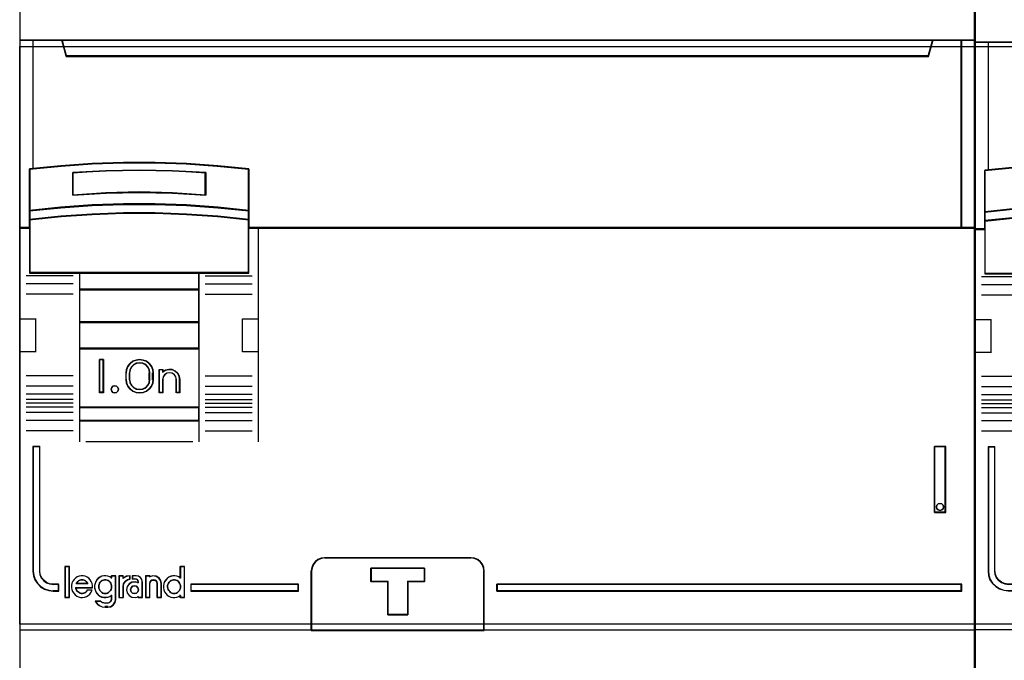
# Model space of a CAD drawing. Header units: millimetres. Extents: x 203 to 3426, y 719 to 2381.
# Tile 114 of 185: x 3350.82 to 3358.51, y 2259.36 to 2264.37. Entities that reach past the tile are written whole.
import ezdxf

# ---------------------------------------------------------------- set-up
doc = ezdxf.new("R2010")
doc.units = ezdxf.units.MM
doc.layers.add('45', color=7, linetype='Continuous')
doc.layers.add('E_Legrand_obudowy', color=7, linetype='Continuous')

# ---------------------------------------------------------------- blocks, each defined once
blk = doc.blocks.new('XL3 160 wnękowa 6x24M')
at = {"layer": 'E_Legrand_obudowy'}
blk.add_lwpolyline([(-215.641, -623.885), (215.545, -623.885), (215.545, -668.998), (-215.641, -668.998), (-215.641, -623.885)], dxfattribs=at)
blk = doc.blocks.new('P304 TX3')
at = {"layer": '45', "color": 139}
for points in [[(72.05327, 41.032708), (-0.0215, 41.032708), (-0.0215, -41.032709), (72.05327, -41.032709), (72.05327, 41.032708)], [(72.05327, 41.032708), (-0.0215, 41.032708), (-0.0215, -41.032709), (72.05327, -41.032709), (72.05327, 41.032708)], [(72.03177, 41.011153), (0, 41.011153), (0, -41.011153), (72.03177, -41.011153), (72.03177, 41.011153)], [(7.424626, -4.073093), (7.394228, -3.941804), (7.290875, -3.840354), (7.151046, -3.804548), (7.017295, -3.840354), (6.926102, -3.941804), (6.883545, -4.073093), (6.926102, -4.21035), (7.017295, -4.305833), (7.151046, -4.341639), (7.290875, -4.305833), (7.394228, -4.21035), (7.424626, -4.073093)], [(69.697241, -12.949472), (69.660884, -12.817744), (69.563934, -12.715954), (69.430626, -12.680029), (69.2852, -12.715954), (69.194309, -12.817744), (69.157952, -12.949472), (69.194309, -13.087188), (69.2852, -13.177003), (69.430626, -13.218916), (69.563934, -13.177003), (69.660884, -13.087188), (69.697241, -12.949472)], [(6.427338, -19.484384), (6.520719, -19.472892), (6.608263, -19.444161), (6.684135, -19.398192), (6.760007, -19.334985), (6.830042, -19.260285), (6.870896, -19.185585), (6.905914, -19.0879), (6.917587, -18.990215), (6.905914, -18.881039), (6.882569, -18.794846), (6.847551, -18.697162), (6.795024, -18.622462), (6.730825, -18.547762), (6.654953, -18.496046), (6.567409, -18.46157), (6.468192, -18.444331), (6.380648, -18.444331), (6.293103, -18.46157), (6.205559, -18.496046), (6.129687, -18.547762), (6.053815, -18.622462), (6.001288, -18.697162), (5.966271, -18.794846), (5.942925, -18.881039), (5.942925, -18.990215), (5.954598, -19.0879), (5.989616, -19.185585), (6.03047, -19.260285), (6.088833, -19.334985), (6.164705, -19.398192), (6.252249, -19.444161), (6.339793, -19.472892), (6.427338, -19.484384)], [(11.634815, -19.484384), (11.72236, -19.472892), (11.809904, -19.444161), (11.897448, -19.398192), (11.961648, -19.334985), (12.025847, -19.260285), (12.066701, -19.185585), (12.101719, -19.0879), (12.113391, -18.990215), (12.113391, -18.881039), (12.090046, -18.794846), (12.049192, -18.697162), (11.990829, -18.622462), (11.92663, -18.547762), (11.850758, -18.496046), (11.763214, -18.46157), (11.675669, -18.444331), (11.576452, -18.444331), (11.488908, -18.46157), (11.401363, -18.496046), (11.325492, -18.547762), (11.261292, -18.622462), (11.208766, -18.697162), (11.162075, -18.794846), (11.13873, -18.881039), (11.13873, -18.990215), (11.150403, -19.0879), (11.18542, -19.185585), (11.226275, -19.260285), (11.29631, -19.334985), (11.360509, -19.398192), (11.448054, -19.444161), (11.535598, -19.472892), (11.634815, -19.484384)], [(8.938576, -19.1922), (8.890457, -19.049089), (8.788204, -18.935793), (8.643848, -18.905978), (8.499492, -18.935793), (8.38521, -19.049089), (8.34912, -19.1922), (8.38521, -19.341274), (8.499492, -19.442644), (8.643848, -19.484384), (8.788204, -19.442644), (8.890457, -19.341274), (8.938576, -19.1922)]]:
    blk.add_lwpolyline(points, close=True, dxfattribs=at)
for points in [[(-0.0215, 22.261452), (72.05327, 22.261452)], [(3.153316, 22.261452), (3.520605, 21.034584)], [(68.878454, 22.261452), (68.511164, 21.034584)], [(71.012317, 8.08152), (71.012317, 22.261452)], [(3.475814, 21.077695), (68.555956, 21.077695)], [(17.28053, 12.514769), (14.918733, 12.772823), (12.556937, 12.952861), (10.189557, 13.042879), (7.816594, 13.042879), (5.449214, 12.952861), (3.087417, 12.772823), (0.725621, 12.514769)], [(0.725621, 12.55788), (0.725621, 4.699101)], [(14.028673, 12.239937), (11.517272, 12.404297), (8.994685, 12.459084), (6.488878, 12.404297), (3.977478, 12.239937)], [(3.977478, 10.583755), (3.977478, 12.283048)], [(13.985673, 10.583755), (13.985673, 12.283048)], [(17.23753, 4.699101), (17.23753, 12.55788)], [(14.028673, 10.583755), (11.517272, 10.747323), (8.994685, 10.815477), (6.488878, 10.747323), (3.977478, 10.583755)], [(17.28053, 9.380239), (14.918733, 9.650295), (12.556937, 9.830333), (10.189557, 9.908349), (7.816594, 9.908349), (5.449214, 9.830333), (3.087417, 9.650295), (0.725621, 9.380239)], [(17.28053, 8.708426), (14.918733, 8.966479), (12.556937, 9.146517), (10.189557, 9.236536), (7.816594, 9.236536), (5.449214, 9.146517), (3.087417, 8.966479), (0.725621, 8.708426)], [(0.768621, 8.126427), (-0.0215, 8.126427)], [(72.05327, 8.126427), (17.23753, 8.126427)], [(17.982859, 8.126427), (17.982859, -8.043798)], [(4.022269, 4.485342), (0.474789, 4.485342)], [(17.28053, 4.744008), (0.725621, 4.744008)], [(4.479142, 4.744008), (4.479142, -6.44869)], [(4.479142, 4.744008), (13.527009, 4.744008)], [(13.484009, 4.744008), (13.484009, -6.44869)], [(13.985673, 4.485342), (17.525987, 4.485342)], [(4.022269, 3.890769), (0.474789, 3.890769)], [(13.985673, 3.890769), (17.525987, 3.890769)], [(4.022269, 3.098604), (0.474789, 3.098604)], [(4.479142, 3.477622), (13.527009, 3.477622)], [(13.985673, 3.098604), (17.525987, 3.098604)], [(-0.0215, 1.255608), (1.225493, 1.255608)], [(1.180702, 1.255608), (1.180702, -1.257405)], [(4.479142, 1.009516), (13.527009, 1.009516)], [(16.786032, -1.257405), (16.786032, 1.255608)], [(16.786032, 1.255608), (18.027651, 1.255608)], [(-0.0215, -1.212498), (1.225493, -1.212498)], [(4.479142, -0.966406), (13.527009, -0.966406)], [(16.786032, -1.212498), (18.027651, -1.212498)], [(6.299465, -1.828626), (6.003842, -1.828626)], [(6.003842, -1.828626), (6.003842, -4.341639)], [(6.254674, -1.828626), (6.254674, -4.341639)], [(10.052986, -2.86329), (10.01882, -2.593128), (9.922015, -2.345958), (9.751184, -2.127529), (9.540492, -1.960833), (9.295634, -1.863115), (9.027999, -1.828626), (8.771752, -1.863115), (8.515505, -1.960833), (8.316202, -2.127529), (8.145371, -2.345958), (8.048566, -2.593128), (8.008706, -2.86329)], [(9.802154, -2.86329), (9.767754, -2.612688), (9.658822, -2.391225), (9.486823, -2.216386), (9.27469, -2.111482), (9.028158, -2.076514), (8.793093, -2.111482), (8.580961, -2.216386), (8.408962, -2.391225), (8.300029, -2.612688), (8.254163, -2.86329)], [(8.008706, -3.351882), (8.008706, -2.818383)], [(8.254163, -3.351882), (8.254163, -2.818383)], [(9.757363, -3.351882), (9.757363, -2.818383)], [(10.008195, -3.351882), (10.008195, -2.818383)], [(10.515234, -2.572291), (10.810857, -2.572291)], [(10.515234, -2.572291), (10.515234, -4.341639)], [(10.766066, -2.572291), (10.766066, -2.796828)], [(12.063225, -3.351882), (12.017104, -3.095897), (11.901801, -2.874819), (11.705786, -2.700284), (11.480945, -2.589745), (11.221513, -2.572291), (10.973611, -2.624652), (10.766066, -2.76428)], [(11.812393, -3.351882), (11.76589, -3.142079), (11.661257, -2.974237), (11.486869, -2.848355), (11.289229, -2.818383), (11.079964, -2.848355), (10.917202, -2.974237), (10.800943, -3.142079), (10.766066, -3.351882)], [(4.022269, -3.055494), (0.474789, -3.055494)], [(8.008706, -3.308771), (8.048566, -3.578464), (8.145371, -3.825205), (8.316202, -4.043255), (8.515505, -4.203923), (8.771752, -4.30721), (9.027999, -4.341639), (9.295634, -4.30721), (9.540492, -4.203923), (9.751184, -4.043255), (9.922015, -3.825205), (10.01882, -3.578464), (10.052986, -3.308771)], [(8.254163, -3.308771), (8.300029, -3.553546), (8.408962, -3.769181), (8.580961, -3.94402), (8.793093, -4.054751), (9.028158, -4.095547), (9.27469, -4.054751), (9.486823, -3.94402), (9.658822, -3.769181), (9.767754, -3.553546), (9.802154, -3.308771)], [(10.766066, -3.308771), (10.766066, -4.341639)], [(11.767602, -3.308771), (11.767602, -4.341639)], [(12.018434, -3.308771), (12.018434, -4.341639)], [(13.985673, -3.055494), (17.525987, -3.055494)], [(4.022269, -3.847659), (0.474789, -3.847659)], [(4.022269, -4.442231), (0.474789, -4.442231)], [(6.299465, -4.298528), (6.003842, -4.298528)], [(10.515234, -4.298528), (10.810857, -4.298528)], [(11.767602, -4.298528), (12.063225, -4.298528)], [(13.985673, -3.847659), (17.525987, -3.847659)], [(13.985673, -4.442231), (17.525987, -4.442231)], [(4.022269, -4.832027), (0.474789, -4.832027)], [(4.022269, -5.128415), (0.474789, -5.128415)], [(13.985673, -4.832027), (17.525987, -4.832027)], [(13.985673, -5.128415), (17.525987, -5.128415)], [(4.022269, -5.431989), (0.474789, -5.431989)], [(4.022269, -5.821784), (0.474789, -5.821784)], [(4.479142, -5.410433), (13.527009, -5.410433)], [(13.985673, -5.431989), (17.525987, -5.431989)], [(13.985673, -5.821784), (17.525987, -5.821784)], [(4.022269, -6.416357), (0.474789, -6.416357)], [(4.479142, -6.405579), (13.527009, -6.405579)], [(4.479142, -6.405579), (4.479142, -8.043798)], [(13.484009, -6.405579), (13.484009, -8.043798)], [(13.985673, -6.416357), (17.525987, -6.416357)], [(4.022269, -7.208522), (0.474789, -7.208522)], [(13.985673, -7.208522), (17.525987, -7.208522)], [(4.973639, -8.000687), (13.032511, -8.000687)], [(0.974661, -8.379704), (0.974661, -17.806647)], [(0.974661, -8.379704), (1.526491, -8.379704)], [(1.4817, -8.379704), (1.4817, -17.806647)], [(69.012828, -13.36262), (69.012828, -8.379704)], [(69.012828, -8.379704), (69.853115, -8.379704)], [(69.810115, -13.36262), (69.810115, -8.379704)], [(69.012828, -13.319509), (69.853115, -13.319509)], [(23.028165, -16.777372), (22.754957, -16.817623), (22.505001, -16.915375), (22.289922, -17.087879), (22.12716, -17.289134), (22.016715, -17.547891), (21.981837, -17.806647)], [(22.985165, -16.777372), (34.037896, -16.777372)], [(35.035849, -17.806647), (35.006772, -17.547891), (34.896279, -17.289134), (34.733449, -17.087879), (34.51828, -16.915375), (34.268219, -16.817623), (33.994896, -16.777372)], [(0.974661, -17.763536), (1.026273, -18.114496), (1.129496, -18.431492), (1.313004, -18.714524), (1.559594, -18.963592), (1.857795, -19.139072), (2.184669, -19.257946), (2.517278, -19.29757)], [(1.4817, -17.763536), (1.510789, -18.033049), (1.621328, -18.291094), (1.784228, -18.491795), (2.005307, -18.663824), (2.249656, -18.761308), (2.517278, -18.807182)], [(3.380856, -17.443796), (3.380856, -19.79155)], [(3.380856, -17.443796), (3.726646, -17.443796)], [(3.681855, -17.443796), (3.681855, -19.79155)], [(12.0686, -17.443796), (12.0686, -18.340146)], [(12.0686, -17.443796), (12.42514, -17.443796)], [(12.380348, -17.443796), (12.380348, -19.79155)], [(21.981837, -22.261453), (21.981837, -17.763536)], [(26.482479, -17.569537), (30.535207, -17.569537)], [(26.482479, -17.569537), (26.482479, -18.598812)], [(30.492207, -17.569537), (30.492207, -18.598812)], [(34.991057, -22.261453), (34.991057, -17.763536)], [(5.480678, -19.040584), (5.480678, -18.882485), (5.446309, -18.724387), (5.383299, -18.577582), (5.297377, -18.442069), (5.188542, -18.323495), (5.062522, -18.2388), (4.919318, -18.17669), (4.770386, -18.142811), (4.609997, -18.137165), (4.461065, -18.165397), (4.312132, -18.227507), (4.180385, -18.312202), (4.077278, -18.430776), (3.979899, -18.554996), (3.922617, -18.701802), (3.893976, -18.865546), (3.88252, -19.023645), (3.916889, -19.181743), (3.968443, -19.328548), (4.054365, -19.464061), (4.1632, -19.582635), (4.277763, -19.678623), (4.426696, -19.740733), (4.575628, -19.780258), (4.730288, -19.79155), (4.879221, -19.763319), (5.028153, -19.706855), (5.154173, -19.622159), (5.274464, -19.520525), (5.371843, -19.379366), (5.434853, -19.23256)], [(5.113388, -18.751497), (5.072289, -18.668306), (5.001833, -18.585116), (4.937249, -18.527522), (4.849179, -18.476328), (4.772852, -18.45073), (4.684783, -18.444331), (4.584971, -18.45073), (4.508644, -18.476328), (4.420574, -18.527522), (4.35599, -18.585116), (4.291405, -18.668306), (4.244435, -18.751497)], [(6.917587, -18.300961), (6.784908, -18.216239), (6.634923, -18.165406), (6.484938, -18.137165), (6.334953, -18.142813), (6.179199, -18.176702), (6.040751, -18.238832), (5.913841, -18.33485), (5.804237, -18.453461), (5.717707, -18.57772), (5.665789, -18.724571), (5.631177, -18.882719), (5.631177, -19.040867), (5.665789, -19.199015), (5.717707, -19.351514), (5.804237, -19.475773), (5.913841, -19.594384), (6.040751, -19.684754), (6.179199, -19.752532), (6.334953, -19.780773), (6.484938, -19.780773), (6.634923, -19.763828), (6.784908, -19.707347), (6.917587, -19.622625)], [(6.872795, -18.137165), (6.872795, -18.340146)], [(6.872795, -18.137165), (7.229335, -18.137165)], [(7.184544, -18.137165), (7.184544, -19.946032)], [(7.4515, -18.137165), (7.4515, -19.79155)], [(7.4515, -18.137165), (7.813415, -18.137165)], [(8.320454, -18.137165), (8.030324, -18.185433), (7.770415, -18.350924)], [(7.770415, -18.137165), (7.770415, -18.350924)], [(8.320454, -18.372479), (8.108901, -18.437762), (7.927569, -18.568328), (7.800637, -18.758242), (7.770415, -18.97783)], [(8.275663, -18.137165), (8.275663, -18.417387)], [(8.476328, -18.137165), (8.476328, -18.406609)], [(8.777326, -18.137165), (8.476328, -18.137165)], [(8.476328, -18.361702), (8.693119, -18.361702)], [(8.938576, -18.641923), (8.899241, -18.505071), (8.800903, -18.394286), (8.650119, -18.361702)], [(9.239574, -18.641923), (9.20292, -18.449634), (9.086851, -18.281382), (8.92802, -18.179228), (8.732535, -18.137165)], [(9.474281, -18.137165), (9.474281, -19.79155)], [(9.474281, -18.137165), (9.818279, -18.137165)], [(10.676483, -18.751497), (10.629667, -18.509309), (10.48922, -18.302562), (10.272697, -18.1667), (10.021062, -18.137165), (9.775279, -18.213957)], [(9.775279, -18.137165), (9.775279, -18.252128)], [(10.375484, -18.751497), (10.327468, -18.597914), (10.225433, -18.476328), (10.06938, -18.444331), (9.925331, -18.476328), (9.823296, -18.597914), (9.775279, -18.751497)], [(12.113391, -18.300961), (11.980712, -18.216239), (11.842265, -18.165406), (11.680742, -18.137165), (11.530757, -18.142813), (11.380773, -18.176702), (11.236556, -18.238832), (11.109646, -18.33485), (11.000041, -18.453461), (10.913512, -18.57772), (10.861594, -18.724571), (10.826982, -18.882719), (10.826982, -19.040867), (10.861594, -19.199015), (10.913512, -19.351514), (11.000041, -19.475773), (11.109646, -19.594384), (11.236556, -19.684754), (11.380773, -19.752532), (11.530757, -19.780773), (11.680742, -19.780773), (11.842265, -19.763828), (11.980712, -19.707347), (12.113391, -19.622625)], [(26.482479, -18.553905), (27.779638, -18.553905)], [(27.734847, -18.553905), (27.734847, -21.079492)], [(29.243422, -18.553905), (30.535207, -18.553905)], [(29.243422, -18.553905), (29.243422, -21.079492)], [(2.474278, -18.764071), (2.923984, -18.764071)], [(2.474278, -19.252663), (2.923984, -19.252663)], [(2.879192, -18.764071), (2.879192, -19.29757)], [(4.194268, -19.017348), (5.480678, -19.017348)], [(4.194268, -19.017348), (4.217689, -19.12046), (4.258674, -19.211441), (4.317225, -19.290292), (4.381631, -19.357011), (4.457747, -19.417665), (4.533863, -19.460123), (4.62169, -19.484384), (4.721226, -19.484384), (4.809053, -19.460123), (4.896879, -19.429796), (4.972995, -19.381273), (5.037401, -19.314553), (5.090097, -19.223572)], [(4.244435, -18.708386), (5.113388, -18.708386)], [(5.047097, -19.204163), (5.435887, -19.204163)], [(7.4515, -19.79155), (7.813415, -19.79155), (7.813415, -18.934719)], [(8.938576, -18.661622), (8.692793, -18.598812), (8.441158, -18.627362), (8.236339, -18.758691), (8.084188, -18.947119), (8.037372, -19.192647), (8.084188, -19.432466), (8.236339, -19.632314), (8.441158, -19.763643), (8.692793, -19.780773), (8.938576, -19.717963)], [(8.893784, -18.598812), (8.893784, -18.702997)], [(9.194782, -18.598812), (9.194782, -19.79155)], [(9.775279, -18.708386), (9.775279, -19.79155)], [(10.330693, -18.708386), (10.330693, -19.79155)], [(10.631691, -18.708386), (10.631691, -19.79155)], [(12.882012, -18.764071), (21.028676, -18.764071)], [(12.882012, -18.764071), (12.882012, -19.29757)], [(12.882012, -19.252663), (21.028676, -19.252663)], [(20.985676, -19.29757), (20.985676, -18.764071)], [(35.994385, -19.29757), (35.994385, -18.764071)], [(35.994385, -18.764071), (71.057108, -18.764071)], [(35.994385, -19.252663), (71.057108, -19.252663)], [(71.012317, -19.29757), (71.012317, -18.764071)], [(3.380856, -19.748439), (3.726646, -19.748439)], [(5.675969, -20.039439), (5.817769, -20.227197), (5.99502, -20.384672), (6.21363, -20.487637), (6.449964, -20.511864)], [(5.675969, -20.039439), (6.104175, -20.039439)], [(6.059383, -20.039439), (6.235775, -20.156797), (6.449964, -20.215475)], [(6.600463, -20.511864), (6.834044, -20.470479), (7.037679, -20.334502), (7.169442, -20.133491), (7.229335, -19.902921)], [(6.600463, -20.215475), (6.755789, -20.164446), (6.865811, -20.062387), (6.917587, -19.902921)], [(6.872795, -19.583181), (6.872795, -19.946032)], [(8.893784, -19.676588), (8.893784, -19.79155)], [(8.893784, -19.748439), (9.239574, -19.748439)], [(9.474281, -19.748439), (9.818279, -19.748439)], [(10.330693, -19.748439), (10.676483, -19.748439)], [(12.0686, -19.583181), (12.0686, -19.79155)], [(12.0686, -19.748439), (12.42514, -19.748439)], [(6.405173, -20.172364), (6.645255, -20.172364)], [(6.645255, -20.468753), (6.405173, -20.468753)], [(27.734847, -21.034585), (29.288213, -21.034585)], [(-0.0215, -22.218342), (72.05327, -22.218342)]]:
    blk.add_lwpolyline(points, dxfattribs=at)
at = {"layer": '45', "color": 7}
for points in [[(68.555008, 21.075193), (3.478097, 21.075193), (3.154886, 22.261452), (-0.0215, 22.261452), (-0.0215, 8.08152), (0.725229, 8.08152), (0.725229, 8.710513), (0.725229, 9.383646), (0.725229, 12.528611), (3.082442, 12.765863), (5.439655, 12.931388), (7.802441, 13.01415), (10.170799, 13.01415), (12.533585, 12.931388), (14.890798, 12.765863), (17.248011, 12.528611), (17.248011, 9.383646), (17.248011, 8.710513), (17.248011, 8.08152), (17.99474, 8.08152), (71.057108, 8.08152), (71.057108, 22.261452), (68.878219, 22.261452), (68.555008, 21.075193)], [(3.476536, 21.034584), (68.555234, 21.034584), (68.878454, 22.261452), (3.153316, 22.261452), (3.476536, 21.034584)], [(71.012317, 22.261452), (71.012317, 8.08152), (72.05327, 8.08152), (72.05327, 22.261452), (71.012317, 22.261452)], [(11.517272, 10.718914), (14.028673, 10.583755), (14.028673, 12.278872), (11.517272, 12.414031), (8.994685, 12.459084), (6.488878, 12.414031), (3.977478, 12.278872), (3.977478, 10.583755), (6.488878, 10.718914), (8.994685, 10.77523), (11.517272, 10.718914)], [(14.918733, 9.66265), (12.556937, 9.834068), (10.189557, 9.908349), (7.816594, 9.908349), (5.449214, 9.834068), (3.087417, 9.66265), (0.725621, 9.405524), (0.725621, 8.708426), (3.087417, 8.954124), (5.449214, 9.125542), (7.816594, 9.211251), (10.189557, 9.211251), (12.556937, 9.125542), (14.918733, 8.954124), (17.28053, 8.708426), (17.28053, 9.405524), (14.918733, 9.66265)], [(14.904648, 9.649922), (12.548475, 9.815181), (10.186732, 9.886793), (7.819419, 9.886793), (5.457675, 9.815181), (3.101502, 9.649922), (0.745329, 9.402034), (0.745329, 8.729981), (3.101502, 8.966852), (5.457675, 9.132111), (7.819419, 9.214741), (10.186732, 9.214741), (12.548475, 9.132111), (14.904648, 8.966852), (17.260821, 8.729981), (17.260821, 9.402034), (14.904648, 9.649922)], [(14.904648, 9.649922), (12.548475, 9.815181), (10.186732, 9.886793), (7.819419, 9.886793), (5.457675, 9.815181), (3.101502, 9.649922), (0.745329, 9.402034), (0.745329, 8.729981), (3.101502, 8.966852), (5.457675, 9.132111), (7.819419, 9.214741), (10.186732, 9.214741), (12.548475, 9.132111), (14.904648, 8.966852), (17.260821, 8.729981), (17.260821, 9.402034), (14.904648, 9.649922)], [(4.488861, 4.699101), (13.517289, 4.699101), (17.28053, 4.699101), (17.28053, 8.114673), (17.28053, 8.747803), (14.918733, 8.986616), (12.556937, 9.153229), (10.189557, 9.236536), (7.816594, 9.236536), (5.449214, 9.153229), (3.087417, 8.986616), (0.725621, 8.747803), (0.725621, 8.114673), (0.725621, 4.699101), (4.488861, 4.699101)], [(4.49961, 4.720656), (13.506541, 4.720656), (17.260821, 4.720656), (17.260821, 8.103776), (17.260821, 8.730891), (14.904648, 8.967435), (12.548475, 9.132465), (10.186732, 9.21498), (7.819419, 9.21498), (5.457675, 9.132465), (3.101502, 8.967435), (0.745329, 8.730891), (0.745329, 8.103776), (0.745329, 4.720656), (4.49961, 4.720656)], [(13.527009, 4.744008), (4.479142, 4.744008), (4.479142, 3.434511), (13.527009, 3.434511), (13.527009, 4.744008)], [(13.5073, 4.722453), (4.49885, 4.722453), (4.49885, 3.456066), (13.5073, 3.456066), (13.5073, 4.722453)], [(13.527009, 3.477622), (4.479142, 3.477622), (4.479142, 0.964609), (13.527009, 0.964609), (13.527009, 3.477622)], [(13.5073, 3.457863), (4.49885, 3.457863), (4.49885, 0.986164), (13.5073, 0.986164), (13.5073, 3.457863)], [(13.527009, 1.009516), (4.479142, 1.009516), (4.479142, -1.009517), (13.527009, -1.009517), (13.527009, 1.009516)], [(13.5073, 0.987961), (4.49885, 0.987961), (4.49885, -0.987961), (13.5073, -0.987961), (13.5073, 0.987961)], [(4.479142, -5.453544), (13.527009, -5.453544), (13.527009, -0.966406), (4.479142, -0.966406), (4.479142, -5.453544)], [(6.299465, -1.828626), (6.299465, -4.341639), (6.003842, -4.341639), (6.003842, -1.828626), (6.299465, -1.828626)], [(8.145371, -2.332348), (8.316202, -2.119665), (8.515505, -1.957355), (8.771752, -1.862207), (9.027999, -1.828626), (9.295634, -1.862207), (9.540492, -1.957355), (9.751184, -2.119665), (9.922015, -2.332348), (10.01882, -2.573015), (10.052986, -2.83607), (10.052986, -3.334195), (10.01882, -3.59725), (9.922015, -3.837917), (9.751184, -4.0506), (9.540492, -4.207313), (9.295634, -4.308058), (9.027999, -4.341639), (8.771752, -4.308058), (8.515505, -4.207313), (8.316202, -4.0506), (8.145371, -3.837917), (8.048566, -3.59725), (8.008706, -3.334195), (8.008706, -2.83607), (8.048566, -2.573015), (8.145371, -2.332348)], [(8.408962, -2.380213), (8.300029, -2.593927), (8.254163, -2.835761), (8.254163, -3.336301), (8.300029, -3.572511), (8.408962, -3.7806), (8.580961, -3.949322), (8.793093, -4.056179), (9.028158, -4.095547), (9.27469, -4.056179), (9.486823, -3.949322), (9.658822, -3.7806), (9.767754, -3.572511), (9.802154, -3.336301), (9.802154, -2.835761), (9.767754, -2.593927), (9.658822, -2.380213), (9.486823, -2.211491), (9.27469, -2.110259), (9.028158, -2.076514), (8.793093, -2.110259), (8.580961, -2.211491), (8.408962, -2.380213)], [(10.515234, -4.341639), (10.515234, -2.572291), (10.773232, -2.572291), (10.773232, -2.758242), (10.979631, -2.623005), (11.226163, -2.572291), (11.484162, -2.589196), (11.70776, -2.696258), (11.902693, -2.865304), (12.017359, -3.079429), (12.063225, -3.327363), (12.063225, -4.341639), (11.805226, -4.341639), (11.805226, -3.327363), (11.75936, -3.130143), (11.656161, -2.972367), (11.484162, -2.854034), (11.289229, -2.82586), (11.08283, -2.854034), (10.922298, -2.972367), (10.807632, -3.130143), (10.773232, -3.327363), (10.773232, -4.341639), (10.515234, -4.341639)], [(7.394228, -3.941804), (7.424626, -4.073093), (7.394228, -4.21035), (7.290875, -4.305833), (7.151046, -4.341639), (7.017295, -4.305833), (6.926102, -4.21035), (6.883545, -4.073093), (6.926102, -3.941804), (7.017295, -3.840354), (7.151046, -3.804548), (7.290875, -3.840354), (7.394228, -3.941804)], [(13.527009, -5.410433), (4.479142, -5.410433), (4.479142, -6.44869), (13.527009, -6.44869), (13.527009, -5.410433)], [(13.5073, -5.430192), (4.49885, -5.430192), (4.49885, -6.427135), (13.5073, -6.427135), (13.5073, -5.430192)], [(2.923984, -19.29757), (2.923984, -18.806073), (2.5079, -18.806073), (2.245711, -18.761893), (2.00632, -18.668012), (1.789729, -18.502339), (1.630135, -18.309053), (1.521839, -18.060543), (1.49334, -17.800989), (1.49334, -8.379704), (0.974661, -8.379704), (0.974661, -17.800989), (1.025959, -18.14338), (1.128555, -18.452637), (1.310948, -18.728759), (1.556038, -18.971746), (1.852426, -19.142942), (2.177313, -19.258913), (2.5079, -19.29757), (2.923984, -19.29757)], [(69.012828, -13.36262), (69.853115, -13.36262), (69.853115, -8.379704), (69.012828, -8.379704), (69.012828, -13.36262)], [(69.194309, -12.817744), (69.2852, -12.715954), (69.430626, -12.680029), (69.563934, -12.715954), (69.660884, -12.817744), (69.697241, -12.949472), (69.660884, -13.087188), (69.563934, -13.177003), (69.430626, -13.218916), (69.2852, -13.177003), (69.194309, -13.087188), (69.157952, -12.949472), (69.194309, -12.817744)], [(21.981837, -22.261453), (35.035849, -22.261453), (35.035849, -17.76994), (35.007908, -17.520412), (34.901732, -17.270884), (34.745263, -17.076806), (34.5385, -16.910454), (34.298207, -16.816187), (34.035563, -16.777372), (22.987711, -16.777372), (22.725066, -16.816187), (22.484774, -16.910454), (22.278011, -17.076806), (22.121542, -17.270884), (22.015366, -17.520412), (21.981837, -17.76994), (21.981837, -22.261453)], [(22.003337, -22.239897), (35.014349, -22.239897), (35.014349, -17.783693), (34.9865, -17.536126), (34.880674, -17.288559), (34.72472, -17.096007), (34.518638, -16.930963), (34.279137, -16.837438), (34.017358, -16.798927), (23.005898, -16.798927), (22.744118, -16.837438), (22.504617, -16.930963), (22.298535, -17.096007), (22.142582, -17.288559), (22.036756, -17.536126), (22.003337, -17.783693), (22.003337, -22.239897)], [(3.705146, -19.769995), (3.705146, -17.465352), (3.402356, -17.465352), (3.402356, -19.769995), (3.705146, -19.769995)], [(29.274358, -18.56681), (29.274358, -21.079492), (27.748956, -21.079492), (27.748956, -18.56681), (26.482479, -18.56681), (26.482479, -17.569537), (30.535207, -17.569537), (30.535207, -18.56681), (29.274358, -18.56681)], [(27.748956, -18.56681), (27.748956, -21.079492), (29.274358, -21.079492), (29.274358, -18.56681), (30.535207, -18.56681), (30.535207, -17.569537), (26.482479, -17.569537), (26.482479, -18.56681), (27.748956, -18.56681)], [(27.755787, -18.576116), (27.755787, -21.057937), (29.265678, -21.057937), (29.265678, -18.576116), (30.513707, -18.576116), (30.513707, -17.591092), (26.502187, -17.591092), (26.502187, -18.576116), (27.755787, -18.576116)], [(21.028676, -18.764071), (12.882012, -18.764071), (12.882012, -19.29757), (21.028676, -19.29757), (21.028676, -18.764071)], [(35.994385, -18.764071), (35.994385, -19.29757), (71.057108, -19.29757), (71.057108, -18.764071), (35.994385, -18.764071)]]:
    blk.add_lwpolyline(points, close=True, dxfattribs=at)
at = {"layer": '45', "color": 140}
for points in [[(68.555008, 21.075193), (3.478097, 21.075193), (3.154886, 22.261452), (-0.0215, 22.261452), (-0.0215, 8.08152), (0.725229, 8.08152), (0.725229, 8.710513), (0.725229, 9.383646), (0.725229, 12.528611), (3.082442, 12.765863), (5.439655, 12.931388), (7.802441, 13.01415), (10.170799, 13.01415), (12.533585, 12.931388), (14.890798, 12.765863), (17.248011, 12.528611), (17.248011, 9.383646), (17.248011, 8.710513), (17.248011, 8.08152), (17.99474, 8.08152), (71.057108, 8.08152), (71.057108, 22.261452), (68.878219, 22.261452), (68.555008, 21.075193)], [(68.535021, 21.057244), (3.49748, 21.057244), (3.174464, 22.239897), (0, 22.239897), (0, 8.103075), (0.746277, 8.103075), (0.746277, 8.730156), (0.746277, 9.401242), (0.746277, 12.536646), (3.102064, 12.773177), (5.457851, 12.938198), (7.819208, 13.020709), (10.186133, 13.020709), (12.547489, 12.938198), (14.903276, 12.773177), (17.259063, 12.536646), (17.259063, 9.401242), (17.259063, 8.730156), (17.259063, 8.103075), (18.005341, 8.103075), (71.035609, 8.103075), (71.035609, 22.239897), (68.858037, 22.239897), (68.535021, 21.057244)], [(3.497824, 21.05614), (68.533945, 21.05614), (68.856954, 22.239897), (3.174816, 22.239897), (3.497824, 21.05614)], [(71.012317, 22.261452), (71.012317, 8.08152), (72.05327, 8.08152), (72.05327, 22.261452), (71.012317, 22.261452)]]:
    blk.add_lwpolyline(points, close=True, dxfattribs=at)
blk.add_lwpolyline([(0.974661, 22.261452), (0.974661, 12.548899)], dxfattribs=at)
at = {"layer": '45', "color": 59}
for points in [[(3.476536, 21.034584), (68.555234, 21.034584), (68.878454, 22.261452), (3.153316, 22.261452), (3.476536, 21.034584)], [(71.033817, 22.239897), (71.033817, 8.103075), (72.03177, 8.103075), (72.03177, 22.239897), (71.033817, 22.239897)], [(12.556937, 9.797713), (14.918733, 9.630724), (17.28053, 9.380239), (17.28053, 12.553043), (14.918733, 12.792395), (12.556937, 12.959384), (10.189557, 13.042879), (7.816594, 13.042879), (5.449214, 12.959384), (3.087417, 12.792395), (0.725621, 12.553043), (0.725621, 9.380239), (3.087417, 9.630724), (5.449214, 9.797713), (7.816594, 9.870075), (10.189557, 9.870075), (12.556937, 9.797713)], [(12.548475, 9.814355), (14.904648, 9.649331), (17.260821, 9.401794), (17.260821, 12.537253), (14.904648, 12.773788), (12.548475, 12.938812), (10.186732, 13.021324), (7.819419, 13.021324), (5.457675, 12.938812), (3.101502, 12.773788), (0.745329, 12.537253), (0.745329, 9.401794), (3.101502, 9.649331), (5.457675, 9.814355), (7.819419, 9.885865), (10.186732, 9.885865), (12.548475, 9.814355)], [(14.028673, 12.278872), (14.028673, 10.583755), (11.517272, 10.718914), (8.994685, 10.77523), (6.488878, 10.718914), (3.977478, 10.583755), (3.977478, 12.278872), (6.488878, 12.414031), (8.994685, 12.459084), (11.517272, 12.414031), (14.028673, 12.278872)], [(11.517272, 10.718914), (14.028673, 10.583755), (14.028673, 12.278872), (11.517272, 12.414031), (8.994685, 12.459084), (6.488878, 12.414031), (3.977478, 12.278872), (3.977478, 10.583755), (6.488878, 10.718914), (8.994685, 10.77523), (11.517272, 10.718914)], [(11.506516, 10.737492), (14.007173, 10.60531), (14.007173, 12.263083), (11.506516, 12.395265), (8.994721, 12.439325), (6.499634, 12.395265), (3.998978, 12.263083), (3.998978, 10.60531), (6.499634, 10.737492), (8.994721, 10.792567), (11.506516, 10.737492)], [(11.506516, 10.737492), (14.007173, 10.60531), (14.007173, 12.263083), (11.506516, 12.395265), (8.994721, 12.439325), (6.499634, 12.395265), (3.998978, 12.263083), (3.998978, 10.60531), (6.499634, 10.737492), (8.994721, 10.792567), (11.506516, 10.737492)], [(14.918733, 9.66265), (12.556937, 9.834068), (10.189557, 9.908349), (7.816594, 9.908349), (5.449214, 9.834068), (3.087417, 9.66265), (0.725621, 9.405524), (0.725621, 8.708426), (3.087417, 8.954124), (5.449214, 9.125542), (7.816594, 9.211251), (10.189557, 9.211251), (12.556937, 9.125542), (14.918733, 8.954124), (17.28053, 8.708426), (17.28053, 9.405524), (14.918733, 9.66265)], [(4.488861, 4.699101), (13.517289, 4.699101), (17.28053, 4.699101), (17.28053, 8.114673), (17.28053, 8.747803), (14.918733, 8.986616), (12.556937, 9.153229), (10.189557, 9.236536), (7.816594, 9.236536), (5.449214, 9.153229), (3.087417, 8.986616), (0.725621, 8.747803), (0.725621, 8.114673), (0.725621, 4.699101), (4.488861, 4.699101)], [(4.49961, 4.720656), (13.506541, 4.720656), (17.260821, 4.720656), (17.260821, 8.103776), (17.260821, 8.730891), (14.904648, 8.967435), (12.548475, 9.132465), (10.186732, 9.21498), (7.819419, 9.21498), (5.457675, 9.132465), (3.101502, 8.967435), (0.745329, 8.730891), (0.745329, 8.103776), (0.745329, 4.720656), (4.49961, 4.720656)], [(13.527009, 4.744008), (4.479142, 4.744008), (4.479142, 3.434511), (13.527009, 3.434511), (13.527009, 4.744008)], [(13.5073, 4.722453), (4.49885, 4.722453), (4.49885, 3.456066), (13.5073, 3.456066), (13.5073, 4.722453)], [(13.527009, 3.477622), (4.479142, 3.477622), (4.479142, 0.964609), (13.527009, 0.964609), (13.527009, 3.477622)], [(13.5073, 3.457863), (4.49885, 3.457863), (4.49885, 0.986164), (13.5073, 0.986164), (13.5073, 3.457863)], [(13.527009, 1.009516), (4.479142, 1.009516), (4.479142, -1.009517), (13.527009, -1.009517), (13.527009, 1.009516)], [(13.5073, 0.987961), (4.49885, 0.987961), (4.49885, -0.987961), (13.5073, -0.987961), (13.5073, 0.987961)], [(4.479142, -5.453544), (13.527009, -5.453544), (13.527009, -0.966406), (4.479142, -0.966406), (4.479142, -5.453544)], [(6.299465, -1.828626), (6.299465, -4.341639), (6.003842, -4.341639), (6.003842, -1.828626), (6.299465, -1.828626)], [(8.145371, -2.332348), (8.316202, -2.119665), (8.515505, -1.957355), (8.771752, -1.862207), (9.027999, -1.828626), (9.295634, -1.862207), (9.540492, -1.957355), (9.751184, -2.119665), (9.922015, -2.332348), (10.01882, -2.573015), (10.052986, -2.83607), (10.052986, -3.334195), (10.01882, -3.59725), (9.922015, -3.837917), (9.751184, -4.0506), (9.540492, -4.207313), (9.295634, -4.308058), (9.027999, -4.341639), (8.771752, -4.308058), (8.515505, -4.207313), (8.316202, -4.0506), (8.145371, -3.837917), (8.048566, -3.59725), (8.008706, -3.334195), (8.008706, -2.83607), (8.048566, -2.573015), (8.145371, -2.332348)], [(8.408962, -2.380213), (8.300029, -2.593927), (8.254163, -2.835761), (8.254163, -3.336301), (8.300029, -3.572511), (8.408962, -3.7806), (8.580961, -3.949322), (8.793093, -4.056179), (9.028158, -4.095547), (9.27469, -4.056179), (9.486823, -3.949322), (9.658822, -3.7806), (9.767754, -3.572511), (9.802154, -3.336301), (9.802154, -2.835761), (9.767754, -2.593927), (9.658822, -2.380213), (9.486823, -2.211491), (9.27469, -2.110259), (9.028158, -2.076514), (8.793093, -2.110259), (8.580961, -2.211491), (8.408962, -2.380213)], [(8.426162, -2.395284), (8.320255, -2.604434), (8.275663, -2.841104), (8.275663, -3.330957), (8.320255, -3.562123), (8.426162, -3.76577), (8.593383, -3.930889), (8.799623, -4.035464), (9.028158, -4.073991), (9.267842, -4.035464), (9.474082, -3.930889), (9.641303, -3.76577), (9.74721, -3.562123), (9.780654, -3.330957), (9.780654, -2.841104), (9.74721, -2.604434), (9.641303, -2.395284), (9.474082, -2.230165), (9.267842, -2.131094), (9.028158, -2.09807), (8.799623, -2.131094), (8.593383, -2.230165), (8.426162, -2.395284)], [(10.515234, -4.341639), (10.515234, -2.572291), (10.773232, -2.572291), (10.773232, -2.758242), (10.979631, -2.623005), (11.226163, -2.572291), (11.484162, -2.589196), (11.70776, -2.696258), (11.902693, -2.865304), (12.017359, -3.079429), (12.063225, -3.327363), (12.063225, -4.341639), (11.805226, -4.341639), (11.805226, -3.327363), (11.75936, -3.130143), (11.656161, -2.972367), (11.484162, -2.854034), (11.289229, -2.82586), (11.08283, -2.854034), (10.922298, -2.972367), (10.807632, -3.130143), (10.773232, -3.327363), (10.773232, -4.341639), (10.515234, -4.341639)], [(7.394228, -3.941804), (7.424626, -4.073093), (7.394228, -4.21035), (7.290875, -4.305833), (7.151046, -4.341639), (7.017295, -4.305833), (6.926102, -4.21035), (6.883545, -4.073093), (6.926102, -3.941804), (7.017295, -3.840354), (7.151046, -3.804548), (7.290875, -3.840354), (7.394228, -3.941804)], [(13.527009, -5.410433), (4.479142, -5.410433), (4.479142, -6.44869), (13.527009, -6.44869), (13.527009, -5.410433)], [(13.5073, -5.430192), (4.49885, -5.430192), (4.49885, -6.427135), (13.5073, -6.427135), (13.5073, -5.430192)], [(69.012828, -13.36262), (69.853115, -13.36262), (69.853115, -8.379704), (69.012828, -8.379704), (69.012828, -13.36262)], [(69.194309, -12.817744), (69.2852, -12.715954), (69.430626, -12.680029), (69.563934, -12.715954), (69.660884, -12.817744), (69.697241, -12.949472), (69.660884, -13.087188), (69.563934, -13.177003), (69.430626, -13.218916), (69.2852, -13.177003), (69.194309, -13.087188), (69.157952, -12.949472), (69.194309, -12.817744)], [(21.981837, -22.261453), (35.035849, -22.261453), (35.035849, -17.76994), (35.007908, -17.520412), (34.901732, -17.270884), (34.745263, -17.076806), (34.5385, -16.910454), (34.298207, -16.816187), (34.035563, -16.777372), (22.987711, -16.777372), (22.725066, -16.816187), (22.484774, -16.910454), (22.278011, -17.076806), (22.121542, -17.270884), (22.015366, -17.520412), (21.981837, -17.76994), (21.981837, -22.261453)], [(3.726646, -19.79155), (3.726646, -17.443796), (3.380856, -17.443796), (3.380856, -19.79155), (3.726646, -19.79155)], [(10.912904, -18.586856), (10.861351, -18.73254), (10.826982, -18.88943), (10.826982, -19.046321), (10.861351, -19.203211), (10.912904, -19.354498), (10.998827, -19.477769), (11.107662, -19.595437), (11.233682, -19.685089), (11.376886, -19.752328), (11.525818, -19.780344), (11.67475, -19.780344), (11.835139, -19.763534), (11.972615, -19.707502), (12.104362, -19.623453), (12.104362, -19.79155), (12.42514, -19.79155), (12.42514, -17.443796), (12.104362, -17.443796), (12.104362, -18.312297), (11.972615, -18.228249), (11.835139, -18.17782), (11.67475, -18.149803), (11.525818, -18.155407), (11.376886, -18.189026), (11.233682, -18.250662), (11.107662, -18.345917), (10.998827, -18.463584), (10.912904, -18.586856)], [(29.274358, -18.56681), (29.274358, -21.079492), (27.748956, -21.079492), (27.748956, -18.56681), (26.482479, -18.56681), (26.482479, -17.569537), (30.535207, -17.569537), (30.535207, -18.56681), (29.274358, -18.56681)], [(27.748956, -18.56681), (27.748956, -21.079492), (29.274358, -21.079492), (29.274358, -18.56681), (30.535207, -18.56681), (30.535207, -17.569537), (26.482479, -17.569537), (26.482479, -18.56681), (27.748956, -18.56681)], [(27.755787, -18.576116), (27.755787, -21.057937), (29.265678, -21.057937), (29.265678, -18.576116), (30.513707, -18.576116), (30.513707, -17.591092), (26.502187, -17.591092), (26.502187, -18.576116), (27.755787, -18.576116)], [(3.893976, -18.865546), (3.88252, -19.023645), (3.916889, -19.181743), (3.968443, -19.328548), (4.054365, -19.464061), (4.1632, -19.582635), (4.277763, -19.678623), (4.426696, -19.740733), (4.575628, -19.780258), (4.730288, -19.79155), (4.879221, -19.763319), (5.028153, -19.706855), (5.154173, -19.622159), (5.274464, -19.520525), (5.371843, -19.379366), (5.434853, -19.23256), (5.079706, -19.23256), (5.028153, -19.317256), (4.965143, -19.379366), (4.890677, -19.424537), (4.804755, -19.452768), (4.718832, -19.475354), (4.621453, -19.475354), (4.535531, -19.452768), (4.461065, -19.413244), (4.386599, -19.35678), (4.323589, -19.29467), (4.266307, -19.221267), (4.22621, -19.136572), (4.203297, -19.040584), (5.480678, -19.040584), (5.480678, -18.882485), (5.446309, -18.724387), (5.383299, -18.577582), (5.297377, -18.442069), (5.188542, -18.323495), (5.062522, -18.2388), (4.919318, -18.17669), (4.770386, -18.142811), (4.609997, -18.137165), (4.461065, -18.165397), (4.312132, -18.227507), (4.180385, -18.312202), (4.077278, -18.430776), (3.979899, -18.554996), (3.922617, -18.701802), (3.893976, -18.865546)], [(5.072289, -18.668306), (5.113388, -18.751497), (4.244435, -18.751497), (4.291405, -18.668306), (4.35599, -18.585116), (4.420574, -18.527522), (4.508644, -18.476328), (4.584971, -18.45073), (4.684783, -18.444331), (4.772852, -18.45073), (4.849179, -18.476328), (4.937249, -18.527522), (5.001833, -18.585116), (5.072289, -18.668306)], [(5.113388, -18.751497), (4.244435, -18.751497), (4.291405, -18.668306), (4.35599, -18.585116), (4.420574, -18.527522), (4.508644, -18.476328), (4.584971, -18.45073), (4.684783, -18.444331), (4.772852, -18.45073), (4.849179, -18.476328), (4.937249, -18.527522), (5.001833, -18.585116), (5.072289, -18.668306), (5.113388, -18.751497)], [(5.665546, -18.719638), (5.631177, -18.876458), (5.631177, -19.033278), (5.665546, -19.190097), (5.7171, -19.341317), (5.803022, -19.464532), (5.911857, -19.582147), (6.037877, -19.671758), (6.175353, -19.738967), (6.330013, -19.76697), (6.478945, -19.76697), (6.627878, -19.750168), (6.77681, -19.694161), (6.908558, -19.61015), (6.908558, -19.934991), (6.862732, -20.075009), (6.765354, -20.16462), (6.627878, -20.209426), (6.427392, -20.209426), (6.232634, -20.16462), (6.072246, -20.075009), (5.677002, -20.075009), (5.814478, -20.248631), (5.986323, -20.394249), (6.198265, -20.489461), (6.427392, -20.511864), (6.627878, -20.511864), (6.851276, -20.472659), (7.046034, -20.343843), (7.172053, -20.153419), (7.229335, -19.934991), (7.229335, -18.137165), (6.908558, -18.137165), (6.908558, -18.299586), (6.77681, -18.215575), (6.627878, -18.165169), (6.478945, -18.137165), (6.330013, -18.142766), (6.175353, -18.17637), (6.037877, -18.237978), (5.911857, -18.33319), (5.803022, -18.450805), (5.7171, -18.57402), (5.665546, -18.719638)], [(6.293103, -18.46157), (6.380648, -18.444331), (6.468192, -18.444331), (6.567409, -18.46157), (6.654953, -18.496046), (6.730825, -18.547762), (6.795024, -18.622462), (6.847551, -18.697162), (6.882569, -18.794846), (6.905914, -18.881039), (6.917587, -18.990215), (6.905914, -19.0879), (6.870896, -19.185585), (6.830042, -19.260285), (6.760007, -19.334985), (6.684135, -19.398192), (6.608263, -19.444161), (6.520719, -19.472892), (6.427338, -19.484384), (6.339793, -19.472892), (6.252249, -19.444161), (6.164705, -19.398192), (6.088833, -19.334985), (6.03047, -19.260285), (5.989616, -19.185585), (5.954598, -19.0879), (5.942925, -18.990215), (5.942925, -18.881039), (5.966271, -18.794846), (6.001288, -18.697162), (6.053815, -18.622462), (6.129687, -18.547762), (6.205559, -18.496046), (6.293103, -18.46157)], [(6.053815, -18.622462), (6.129687, -18.547762), (6.205559, -18.496046), (6.293103, -18.46157), (6.380648, -18.444331), (6.468192, -18.444331), (6.567409, -18.46157), (6.654953, -18.496046), (6.730825, -18.547762), (6.795024, -18.622462), (6.847551, -18.697162), (6.882569, -18.794846), (6.905914, -18.881039), (6.917587, -18.990215), (6.905914, -19.0879), (6.870896, -19.185585), (6.830042, -19.260285), (6.760007, -19.334985), (6.684135, -19.398192), (6.608263, -19.444161), (6.520719, -19.472892), (6.427338, -19.484384), (6.339793, -19.472892), (6.252249, -19.444161), (6.164705, -19.398192), (6.088833, -19.334985), (6.03047, -19.260285), (5.989616, -19.185585), (5.954598, -19.0879), (5.942925, -18.990215), (5.942925, -18.881039), (5.966271, -18.794846), (6.001288, -18.697162), (6.053815, -18.622462)], [(7.4515, -18.137165), (7.4515, -19.79155), (7.786165, -19.79155), (7.786165, -18.955888), (7.815522, -18.746973), (7.938819, -18.566289), (8.114958, -18.442069), (8.320454, -18.379959), (8.320454, -18.137165), (8.038631, -18.17669), (7.786165, -18.312202), (7.786165, -18.137165), (7.4515, -18.137165)], [(7.473, -18.156924), (7.473, -19.769995), (7.791104, -19.769995), (7.791104, -18.955202), (7.819008, -18.751503), (7.936204, -18.575332), (8.103627, -18.454214), (8.298954, -18.393655), (8.298954, -18.156924), (8.031077, -18.195462), (7.791104, -18.32759), (7.791104, -18.156924), (7.473, -18.156924)], [(8.233886, -18.769558), (8.083611, -18.955888), (8.037372, -19.198682), (8.083611, -19.435829), (8.233886, -19.633452), (8.436179, -19.763319), (8.684712, -19.780258), (8.927464, -19.718148), (8.927464, -19.79155), (9.239574, -19.79155), (9.239574, -18.61146), (9.204895, -18.430776), (9.095079, -18.272678), (8.944803, -18.17669), (8.759849, -18.137165), (8.493978, -18.137165), (8.493978, -18.368666), (8.673152, -18.368666), (8.806088, -18.396898), (8.892785, -18.492886), (8.927464, -18.61146), (8.927464, -18.67357), (8.684712, -18.61146), (8.436179, -18.639692), (8.233886, -18.769558)], [(9.474281, -18.137165), (9.474281, -19.79155), (9.786391, -19.79155), (9.786391, -18.724387), (9.83263, -18.588874), (9.930886, -18.481593), (10.069602, -18.453362), (10.219877, -18.481593), (10.318134, -18.588874), (10.364373, -18.724387), (10.364373, -19.79155), (10.676483, -19.79155), (10.676483, -18.724387), (10.630244, -18.492886), (10.491529, -18.295263), (10.277675, -18.165397), (10.029143, -18.137165), (9.786391, -18.210568), (9.786391, -18.137165), (9.474281, -18.137165)], [(9.495781, -18.156924), (9.495781, -19.769995), (9.796727, -19.769995), (9.796727, -18.729482), (9.841312, -18.597353), (9.936055, -18.492751), (10.069809, -18.465224), (10.214709, -18.492751), (10.309451, -18.597353), (10.354036, -18.729482), (10.354036, -19.769995), (10.654983, -19.769995), (10.654983, -18.729482), (10.610398, -18.503762), (10.476644, -18.311074), (10.27044, -18.184451), (10.030797, -18.156924), (9.796727, -18.228494), (9.796727, -18.156924), (9.495781, -18.156924)], [(11.850758, -18.496046), (11.92663, -18.547762), (11.990829, -18.622462), (12.049192, -18.697162), (12.090046, -18.794846), (12.113391, -18.881039), (12.113391, -18.990215), (12.101719, -19.0879), (12.066701, -19.185585), (12.025847, -19.260285), (11.961648, -19.334985), (11.897448, -19.398192), (11.809904, -19.444161), (11.72236, -19.472892), (11.634815, -19.484384), (11.535598, -19.472892), (11.448054, -19.444161), (11.360509, -19.398192), (11.29631, -19.334985), (11.226275, -19.260285), (11.18542, -19.185585), (11.150403, -19.0879), (11.13873, -18.990215), (11.13873, -18.881039), (11.162075, -18.794846), (11.208766, -18.697162), (11.261292, -18.622462), (11.325492, -18.547762), (11.401363, -18.496046), (11.488908, -18.46157), (11.576452, -18.444331), (11.675669, -18.444331), (11.763214, -18.46157), (11.850758, -18.496046)], [(11.261292, -18.622462), (11.325492, -18.547762), (11.401363, -18.496046), (11.488908, -18.46157), (11.576452, -18.444331), (11.675669, -18.444331), (11.763214, -18.46157), (11.850758, -18.496046), (11.92663, -18.547762), (11.990829, -18.622462), (12.049192, -18.697162), (12.090046, -18.794846), (12.113391, -18.881039), (12.113391, -18.990215), (12.101719, -19.0879), (12.066701, -19.185585), (12.025847, -19.260285), (11.961648, -19.334985), (11.897448, -19.398192), (11.809904, -19.444161), (11.72236, -19.472892), (11.634815, -19.484384), (11.535598, -19.472892), (11.448054, -19.444161), (11.360509, -19.398192), (11.29631, -19.334985), (11.226275, -19.260285), (11.18542, -19.185585), (11.150403, -19.0879), (11.13873, -18.990215), (11.13873, -18.881039), (11.162075, -18.794846), (11.208766, -18.697162), (11.261292, -18.622462)], [(8.890457, -19.049089), (8.938576, -19.1922), (8.890457, -19.341274), (8.788204, -19.442644), (8.643848, -19.484384), (8.499492, -19.442644), (8.38521, -19.341274), (8.34912, -19.1922), (8.38521, -19.049089), (8.499492, -18.935793), (8.643848, -18.905978), (8.788204, -18.935793), (8.890457, -19.049089)], [(8.890457, -19.049089), (8.938576, -19.1922), (8.890457, -19.341274), (8.788204, -19.442644), (8.643848, -19.484384), (8.499492, -19.442644), (8.38521, -19.341274), (8.34912, -19.1922), (8.38521, -19.049089), (8.499492, -18.935793), (8.643848, -18.905978), (8.788204, -18.935793), (8.890457, -19.049089)], [(21.008967, -18.78383), (12.903512, -18.78383), (12.903512, -19.276015), (21.008967, -19.276015), (21.008967, -18.78383)]]:
    blk.add_lwpolyline(points, close=True, dxfattribs=at)
at = {"layer": '45', "color": 1}
for points in [[(2.923984, -19.29757), (2.923984, -18.806073), (2.5079, -18.806073), (2.245711, -18.761893), (2.00632, -18.668012), (1.789729, -18.502339), (1.630135, -18.309053), (1.521839, -18.060543), (1.49334, -17.800989), (1.49334, -8.379704), (0.974661, -8.379704), (0.974661, -17.800989), (1.025959, -18.14338), (1.128555, -18.452637), (1.310948, -18.728759), (1.556038, -18.971746), (1.852426, -19.142942), (2.177313, -19.258913), (2.5079, -19.29757), (2.923984, -19.29757)], [(2.902484, -19.276015), (2.902484, -18.786458), (2.495579, -18.786458), (2.239173, -18.742453), (2.005063, -18.648942), (1.793249, -18.483923), (1.637176, -18.291401), (1.531269, -18.043872), (1.503399, -17.785343), (1.503399, -8.40126), (0.996161, -8.40126), (0.996161, -17.785343), (1.046327, -18.126382), (1.14666, -18.434417), (1.32503, -18.709449), (1.564713, -18.951477), (1.854564, -19.121997), (2.172284, -19.23751), (2.495579, -19.276015), (2.902484, -19.276015)], [(21.028676, -18.764071), (12.882012, -18.764071), (12.882012, -19.29757), (21.028676, -19.29757), (21.028676, -18.764071)], [(35.994385, -18.764071), (35.994385, -19.29757), (71.057108, -19.29757), (71.057108, -18.764071), (35.994385, -18.764071)], [(36.015885, -18.78383), (36.015885, -19.276015), (71.035609, -19.276015), (71.035609, -18.78383), (36.015885, -18.78383)]]:
    blk.add_lwpolyline(points, close=True, dxfattribs=at)
blk = doc.blocks.new('S301 TX3')
at = {"layer": '45', "color": 7}
for points in [[(17.986, 40.875), (0, 40.875), (0, -40.875), (17.986, -40.875), (17.986, 40.875)], [(12.532, 9.752), (14.887, 9.591), (17.241, 9.348), (17.241, 12.508), (14.887, 12.741), (12.532, 12.907), (10.172, 12.995), (7.812, 12.995), (5.452, 12.907), (3.087, 12.741), (0.744, 12.508), (0.744, 9.348), (3.087, 9.591), (5.452, 9.752), (7.812, 9.835), (10.172, 9.835), (12.532, 9.752)], [(14.887, 9.618), (12.532, 9.782), (10.172, 9.867), (7.812, 9.867), (5.452, 9.782), (3.087, 9.618), (0.744, 9.368), (0.744, 8.678), (3.087, 8.927), (5.452, 9.091), (7.812, 9.176), (10.172, 9.176), (12.532, 9.091), (14.887, 8.927), (17.241, 8.678), (17.241, 9.368), (14.887, 9.618)], [(12.532, 9.116), (10.172, 9.199), (7.812, 9.199), (5.452, 9.116), (3.087, 8.956), (0.744, 8.712), (0.744, 8.077), (0.744, 4.686), (4.495, 4.686), (13.49, 4.686), (17.241, 4.686), (17.241, 8.077), (17.241, 8.712), (14.887, 8.956), (12.532, 9.116)], [(2.926, -19.218), (2.926, -18.729), (2.524, -18.729), (2.252, -18.69), (2.014, -18.586), (1.804, -18.437), (1.64, -18.234), (1.532, -17.992), (1.504, -17.728), (1.504, -8.349), (1, -8.349), (1, -17.728), (1.034, -18.063), (1.141, -18.382), (1.323, -18.663), (1.572, -18.894), (1.861, -19.069), (2.178, -19.179), (2.524, -19.218), (2.926, -19.218)]]:
    blk.add_lwpolyline(points, close=True, dxfattribs=at)
at = {"layer": '45', "color": 139}
for points in [[(17.986, 40.875), (0, 40.875), (0, -40.875), (17.986, -40.875), (17.986, 40.875)], [(12.525, 9.098), (10.17, 9.181), (7.815, 9.181), (5.46, 9.098), (3.1, 8.94), (0.761, 8.698), (0.761, 8.068), (0.761, 4.703), (4.505, 4.703), (13.48, 4.703), (17.223, 4.703), (17.223, 8.068), (17.223, 8.698), (14.874, 8.94), (12.525, 9.098)]]:
    blk.add_lwpolyline(points, close=True, dxfattribs=at)
at = {"layer": '45', "color": 59}
for points in [[(17.967, 40.857), (0.018, 40.857), (0.018, -40.855), (17.967, -40.855), (17.967, 40.857)], [(12.532, 9.752), (14.887, 9.591), (17.241, 9.348), (17.241, 12.508), (14.887, 12.741), (12.532, 12.907), (10.172, 12.995), (7.812, 12.995), (5.452, 12.907), (3.087, 12.741), (0.744, 12.508), (0.744, 9.348), (3.087, 9.591), (5.452, 9.752), (7.812, 9.835), (10.172, 9.835), (12.532, 9.752)], [(14.887, 9.618), (12.532, 9.782), (10.172, 9.867), (7.812, 9.867), (5.452, 9.782), (3.087, 9.618), (0.744, 9.368), (0.744, 8.678), (3.087, 8.927), (5.452, 9.091), (7.812, 9.176), (10.172, 9.176), (12.532, 9.091), (14.887, 8.927), (17.241, 8.678), (17.241, 9.368), (14.887, 9.618)], [(14.874, 9.608), (12.525, 9.766), (10.17, 9.849), (7.815, 9.849), (5.46, 9.766), (3.1, 9.608), (0.761, 9.366), (0.761, 8.698), (3.1, 8.939), (5.46, 9.098), (7.815, 9.18), (10.17, 9.18), (12.525, 9.098), (14.874, 8.939), (17.223, 8.698), (17.223, 9.366), (14.874, 9.608)], [(12.532, 9.116), (10.172, 9.199), (7.812, 9.199), (5.452, 9.116), (3.087, 8.956), (0.744, 8.712), (0.744, 8.077), (0.744, 4.686), (4.495, 4.686), (13.49, 4.686), (17.241, 4.686), (17.241, 8.077), (17.241, 8.712), (14.887, 8.956), (12.532, 9.116)]]:
    blk.add_lwpolyline(points, close=True, dxfattribs=at)
at = {"layer": '45', "color": 139}
for points in [[(0, 22.167), (17.986, 22.167)], [(17.241, 12.476), (14.887, 12.724), (12.532, 12.901), (10.172, 12.995), (7.812, 12.995), (5.452, 12.901), (3.087, 12.724), (0.744, 12.476)], [(0.744, 12.514), (0.744, 4.686)], [(17.241, 9.348), (14.887, 9.607), (12.532, 9.778), (10.172, 9.867), (7.812, 9.867), (5.452, 9.778), (3.087, 9.607), (0.744, 9.348)], [(17.241, 8.678), (14.887, 8.938), (12.532, 9.11), (10.172, 9.199), (7.812, 9.199), (5.452, 9.11), (3.087, 8.938), (0.744, 8.678)], [(0.783, 8.087), (0, 8.087)], [(4.026, 4.459), (0.5, 4.459)], [(17.241, 4.723), (0.744, 4.723)], [(4.026, 3.874), (0.5, 3.874)], [(4.026, 3.091), (0.5, 3.091)], [(0, 1.25), (1.233, 1.25)], [(1.193, 1.25), (1.193, -1.254)], [(0, -1.216), (1.233, -1.216)], [(4.026, -3.051), (0.5, -3.051)], [(4.026, -3.84), (0.5, -3.84)], [(4.026, -4.427), (0.5, -4.427)], [(4.026, -4.826), (0.5, -4.826)], [(4.026, -5.122), (0.5, -5.122)], [(4.026, -5.407), (0.5, -5.407)], [(4.026, -5.806), (0.5, -5.806)], [(4.026, -6.399), (0.5, -6.399)], [(4.026, -7.182), (0.5, -7.182)], [(1, -8.349), (1, -17.733)], [(1, -8.349), (1.532, -8.349)], [(1.492, -8.349), (1.492, -17.733)], [(1, -17.695), (1.034, -18.038), (1.142, -18.364), (1.324, -18.65), (1.575, -18.886), (1.865, -19.066), (2.184, -19.179), (2.532, -19.218)], [(1.492, -17.695), (1.521, -17.968), (1.631, -18.218), (1.798, -18.428), (2.012, -18.582), (2.255, -18.69), (2.532, -18.729)], [(0, -22.133), (17.986, -22.133)]]:
    blk.add_lwpolyline(points, dxfattribs=at)
at = {"layer": '45', "color": 7}
blk.add_lwpolyline([(3.178, 22.167), (1.002, 22.167), (0, 22.167), (0, 8.049), (0.746, 8.049), (0.746, 8.681), (0.746, 9.351), (0.746, 12.488), (3.089, 12.718)], dxfattribs=at)
at = {"layer": '45', "color": 140}
for points in [[(3.178, 22.167), (1.002, 22.167), (0, 22.167), (0, 8.049), (0.746, 8.049), (0.746, 8.681), (0.746, 9.351), (0.746, 12.488), (3.089, 12.718)], [(1, 22.167), (1, 12.503)]]:
    blk.add_lwpolyline(points, dxfattribs=at)
at = {"layer": '45', "color": 59}
blk.add_lwpolyline([(3.189, 22.149), (1.018, 22.149), (0.018, 22.149), (0.018, 8.067), (0.762, 8.067), (0.762, 8.697), (0.762, 9.366), (0.762, 12.494), (3.1, 12.725)], dxfattribs=at)
at = {"layer": '45', "color": 1}
for points in [[(2.926, -19.218), (2.926, -18.729), (2.524, -18.729), (2.252, -18.69), (2.014, -18.586), (1.804, -18.437), (1.64, -18.234), (1.532, -17.992), (1.504, -17.728), (1.504, -8.349), (1, -8.349), (1, -17.728), (1.034, -18.063), (1.141, -18.382), (1.323, -18.663), (1.572, -18.894), (1.861, -19.069), (2.178, -19.179), (2.524, -19.218), (2.926, -19.218)], [(2.908, -19.2), (2.908, -18.712), (2.513, -18.712), (2.246, -18.674), (2.013, -18.57), (1.807, -18.422), (1.646, -18.219), (1.54, -17.978), (1.512, -17.715), (1.512, -8.367), (1.018, -8.367), (1.018, -17.715), (1.051, -18.049), (1.157, -18.367), (1.335, -18.647), (1.579, -18.877), (1.863, -19.052), (2.174, -19.162), (2.513, -19.2), (2.908, -19.2)]]:
    blk.add_lwpolyline(points, close=True, dxfattribs=at)
blk = doc.blocks.new('G$C3556625F')
at = {"xscale": 0.103478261, "yscale": 0.103478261, "zscale": 0.103478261}
for name, p in [('P304 TX3', (-90.1993, 54.7583)), ('S301 TX3', (-82.7434, 54.7523))]:
    blk.add_blockref(name, p, dxfattribs=at)
at = {"layer": 'E_Legrand_obudowy', "color": 67, "true_color": 0x727430, "xscale": 0.1, "yscale": 0.1, "zscale": 0.1}
blk.add_blockref('XL3 160 wnękowa 6x24M', (-68.6374, 119.4025), dxfattribs=at)

msp = doc.modelspace()

# ---------------------------------------------------------------- block references
msp.add_blockref('G$C3556625F', (3441.0223, 2207.1429))

doc.saveas('drawing.dxf')
